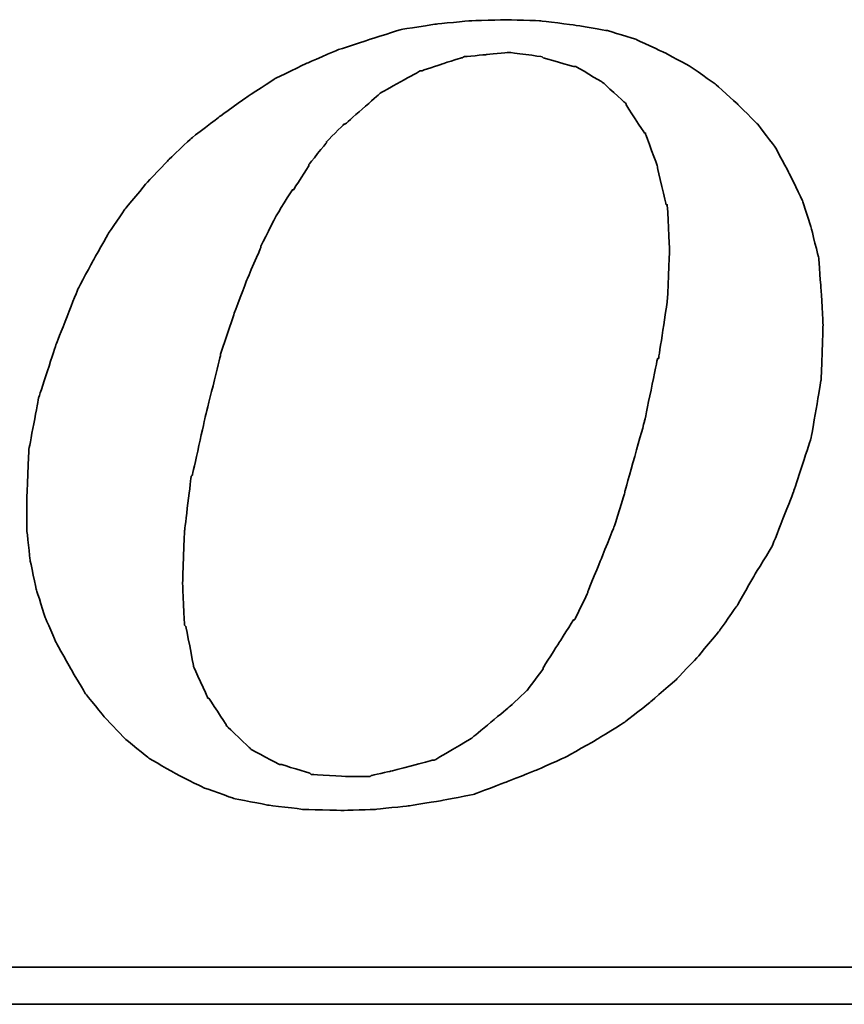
# Model space of a CAD drawing. Header units: millimetres. Extents: x 437 to 870, y -227 to -75.
# Tile 44 of 50: x 789.17 to 796.46, y -183.9 to -175.2. Entities that reach past the tile are written whole.
import ezdxf

# ---------------------------------------------------------------- set-up
doc = ezdxf.new("R2010")
doc.units = ezdxf.units.MM
doc.layers.add('DIM', color=4, linetype='CONTINUOUS')
doc.layers.add('layer 1', color=7, linetype='CONTINUOUS')

# ---------------------------------------------------------------- blocks, each defined once
blk = doc.blocks.new('TBI MOTION logo(完整正式版)')
at = {"layer": 'layer 1', "color": 22, "lineweight": 35}
for points, knots in [([(35.79625, -6.98375), (35.79625, -6.98375), (36.23125, -7.43875), (36.23125, -7.43875), (36.23125, -7.43875), (36.23125, -7.43875), (36.75625, -7.87125), (36.75625, -7.87125), (36.75625, -7.87125), (36.75625, -7.87125), (37.33125, -8.20375), (37.33125, -8.20375), (37.33125, -8.20375), (37.33125, -8.20375), (37.95625, -8.51875), (37.95625, -8.51875), (37.95625, -8.51875), (37.95625, -8.51875), (38.62625, -8.75875), (38.62625, -8.75875), (38.62625, -8.75875), (38.62625, -8.75875), (39.37125, -8.90375), (39.37125, -8.90375), (39.37125, -8.90375), (39.37125, -8.90375), (40.14125, -8.99875), (40.14125, -8.99875), (40.14125, -8.99875), (40.14125, -8.99875), (41.02625, -9.02375), (41.02625, -9.02375), (41.02625, -9.02375), (41.02625, -9.02375), (41.74625, -8.99875), (41.74625, -8.99875), (41.74625, -8.99875), (41.74625, -8.99875), (42.46625, -8.92375), (42.46625, -8.92375), (42.46625, -8.92375), (42.46625, -8.92375), (43.21125, -8.80625), (43.21125, -8.80625), (43.21125, -8.80625), (43.21125, -8.80625), (43.93125, -8.66375), (43.93125, -8.66375), (43.93125, -8.66375), (43.93125, -8.66375), (44.62625, -8.39875), (44.62625, -8.39875), (44.62625, -8.39875), (44.62625, -8.39875), (45.29625, -8.13375), (45.29625, -8.13375), (45.29625, -8.13375), (45.29625, -8.13375), (45.94625, -7.84375), (45.94625, -7.84375), (45.94625, -7.84375), (45.94625, -7.84375), (46.61625, -7.46375), (46.61625, -7.46375), (46.61625, -7.46375), (46.61625, -7.46375), (47.24125, -7.07875), (47.24125, -7.07875), (47.24125, -7.07875), (47.24125, -7.07875), (47.81625, -6.62375), (47.81625, -6.62375), (47.81625, -6.62375), (47.81625, -6.62375), (48.36875, -6.14375), (48.36875, -6.14375), (48.36875, -6.14375), (48.36875, -6.14375), (48.84625, -5.64125), (48.84625, -5.64125), (48.84625, -5.64125), (48.84625, -5.64125), (49.32625, -5.06375), (49.32625, -5.06375), (49.32625, -5.06375), (49.32625, -5.06375), (49.71125, -4.51374), (49.71125, -4.51374), (49.71125, -4.51374), (49.71125, -4.51374), (50.09625, -3.83874), (50.09625, -3.83874), (50.09625, -3.83874), (50.09625, -3.83874), (50.48125, -3.21374), (50.48125, -3.21374), (50.48125, -3.21374), (50.48125, -3.21374), (50.96125, -1.99125), (50.96125, -1.99125), (50.96125, -1.99125), (50.96125, -1.99125), (51.34375, -0.81875), (51.34375, -0.81875), (51.34375, -0.81875), (51.34375, -0.81875), (51.56125, 0.45624), (51.56125, 0.45624), (51.56125, 0.45624), (51.56125, 0.45624), (51.60625, 1.67624), (51.60625, 1.67624), (51.60625, 1.67624), (51.60625, 1.67624), (51.56125, 2.44625), (51.56125, 2.44625), (51.56125, 2.44625), (51.56125, 2.44625), (51.51125, 3.14125), (51.51125, 3.14125), (51.51125, 3.14125), (51.51125, 3.14125), (51.34375, 3.81125), (51.34375, 3.81125), (51.34375, 3.81125), (51.34375, 3.81125), (51.15125, 4.41125), (51.15125, 4.41125), (51.15125, 4.41125), (51.15125, 4.41125), (50.86125, 5.01125), (50.86125, 5.01125), (50.86125, 5.01125), (50.86125, 5.01125), (50.55125, 5.58875), (50.55125, 5.58875), (50.55125, 5.58875), (50.55125, 5.58875), (50.16625, 6.09125), (50.16625, 6.09125), (50.16625, 6.09125), (50.16625, 6.09125), (49.71125, 6.54875), (49.71125, 6.54875), (49.71125, 6.54875), (49.71125, 6.54875), (49.23125, 6.98125), (49.23125, 6.98125), (49.23125, 6.98125), (49.23125, 6.98125), (48.67875, 7.36625), (48.67875, 7.36625), (48.67875, 7.36625), (48.67875, 7.36625), (48.10375, 7.67625), (48.10375, 7.67625), (48.10375, 7.67625), (48.10375, 7.67625), (47.48125, 7.96375), (47.48125, 7.96375), (47.48125, 7.96375), (47.48125, 7.96375), (46.85625, 8.15625), (46.85625, 8.15625), (46.85625, 8.15625), (46.85625, 8.15625), (46.13625, 8.27624), (46.13625, 8.27624), (46.13625, 8.27624), (46.13625, 8.27624), (45.39125, 8.37125), (45.39125, 8.37125), (45.39125, 8.37125), (45.39125, 8.37125), (44.62625, 8.39624), (44.62625, 8.39624), (44.62625, 8.39624), (44.62625, 8.39624), (43.83625, 8.37125), (43.83625, 8.37125), (43.83625, 8.37125), (43.83625, 8.37125), (43.09125, 8.30125), (43.09125, 8.30125), (43.09125, 8.30125), (43.09125, 8.30125), (42.32125, 8.18125), (42.32125, 8.18125), (42.32125, 8.18125), (42.32125, 8.18125), (41.62875, 7.96375), (41.62875, 7.96375), (41.62875, 7.96375), (41.62875, 7.96375), (40.90625, 7.72625), (40.90625, 7.72625), (40.90625, 7.72625), (40.90625, 7.72625), (40.23624, 7.43625), (40.23624, 7.43625), (40.23624, 7.43625), (40.23624, 7.43625), (39.54124, 7.10125), (39.54124, 7.10125), (39.54124, 7.10125), (39.54124, 7.10125), (38.91625, 6.69125), (38.91625, 6.69125), (38.91625, 6.69125), (38.91625, 6.69125), (38.31625, 6.26125), (38.31625, 6.26125), (38.31625, 6.26125), (38.31625, 6.26125), (37.69125, 5.78125), (37.69125, 5.78125), (37.69125, 5.78125), (37.69125, 5.78125), (37.18625, 5.30125), (37.18625, 5.30125), (37.18625, 5.30125), (37.18625, 5.30125), (36.70625, 4.79624), (36.70625, 4.79624), (36.70625, 4.79624), (36.70625, 4.79624), (36.23125, 4.22125), (36.23125, 4.22125), (36.23125, 4.22125), (36.23125, 4.22125), (35.87124, 3.69375), (35.87124, 3.69375), (35.87124, 3.69375), (35.87124, 3.69375), (35.53125, 3.09125), (35.53125, 3.09125), (35.53125, 3.09125), (35.53125, 3.09125), (35.19875, 2.47125), (35.19875, 2.47125), (35.19875, 2.47125), (35.19875, 2.47125), (34.71625, 1.24625), (34.71625, 1.24625), (34.71625, 1.24625), (34.71625, 1.24625), (34.33125, 0.06874), (34.33125, 0.06874), (34.33125, 0.06874), (34.33125, 0.06874), (34.11625, -1.07875), (34.11625, -1.07875), (34.11625, -1.07875), (34.11625, -1.07875), (34.07125, -2.15875), (34.07125, -2.15875), (34.07125, -2.15875), (34.07125, -2.15875), (34.07125, -2.85375), (34.07125, -2.85375), (34.07125, -2.85375), (34.07125, -2.85375), (34.14125, -3.50375), (34.14125, -3.50375), (34.14125, -3.50375), (34.14125, -3.50375), (34.28625, -4.17375), (34.28625, -4.17375), (34.28625, -4.17375), (34.28625, -4.17375), (34.47625, -4.77624), (34.47625, -4.77624), (34.47625, -4.77624), (34.47625, -4.77624), (34.71625, -5.32625), (34.71625, -5.32625), (34.71625, -5.32625), (34.71625, -5.32625), (35.05375, -5.92875), (35.05375, -5.92875), (35.05375, -5.92875), (35.05375, -5.92875), (35.36375, -6.45375), (35.36375, -6.45375), (35.36375, -6.45375), (35.36375, -6.45375), (35.79625, -6.98375), (35.79625, -6.98375)], [0, 0, 0, 0, 0.01388889, 0.01388889, 0.01388889, 0.0138889, 0.02777778, 0.02777778, 0.02777778, 0.02777779, 0.04166667, 0.04166667, 0.04166667, 0.04166668, 0.05555556, 0.05555556, 0.05555556, 0.05555557, 0.06944444, 0.06944444, 0.06944444, 0.06944445, 0.08333333, 0.08333333, 0.08333333, 0.08333334, 0.09722222, 0.09722222, 0.09722222, 0.09722223, 0.11111111, 0.11111111, 0.11111111, 0.11111112, 0.125, 0.125, 0.125, 0.12500001, 0.13888889, 0.13888889, 0.13888889, 0.1388889, 0.15277778, 0.15277778, 0.15277778, 0.15277779, 0.16666667, 0.16666667, 0.16666667, 0.16666668, 0.18055556, 0.18055556, 0.18055556, 0.18055557, 0.19444444, 0.19444444, 0.19444444, 0.19444445, 0.20833333, 0.20833333, 0.20833333, 0.20833334, 0.22222222, 0.22222222, 0.22222222, 0.22222223, 0.23611111, 0.23611111, 0.23611111, 0.23611112, 0.25, 0.25, 0.25, 0.25000001, 0.26388889, 0.26388889, 0.26388889, 0.2638889, 0.27777778, 0.27777778, 0.27777778, 0.27777779, 0.29166667, 0.29166667, 0.29166667, 0.29166668, 0.30555556, 0.30555556, 0.30555556, 0.30555557, 0.31944444, 0.31944444, 0.31944444, 0.31944445, 0.33333333, 0.33333333, 0.33333333, 0.33333334, 0.34722222, 0.34722222, 0.34722222, 0.34722223, 0.36111111, 0.36111111, 0.36111111, 0.36111112, 0.375, 0.375, 0.375, 0.37500001, 0.38888889, 0.38888889, 0.38888889, 0.3888889, 0.40277778, 0.40277778, 0.40277778, 0.40277779, 0.41666667, 0.41666667, 0.41666667, 0.41666668, 0.43055556, 0.43055556, 0.43055556, 0.43055557, 0.44444444, 0.44444444, 0.44444444, 0.44444445, 0.45833333, 0.45833333, 0.45833333, 0.45833334, 0.47222222, 0.47222222, 0.47222222, 0.47222223, 0.48611111, 0.48611111, 0.48611111, 0.48611112, 0.5, 0.5, 0.5, 0.50000001, 0.51388889, 0.51388889, 0.51388889, 0.5138889, 0.52777778, 0.52777778, 0.52777778, 0.52777779, 0.54166667, 0.54166667, 0.54166667, 0.54166668, 0.55555556, 0.55555556, 0.55555556, 0.55555557, 0.56944444, 0.56944444, 0.56944444, 0.56944445, 0.58333333, 0.58333333, 0.58333333, 0.58333334, 0.59722222, 0.59722222, 0.59722222, 0.59722223, 0.61111111, 0.61111111, 0.61111111, 0.61111112, 0.625, 0.625, 0.625, 0.62500001, 0.63888889, 0.63888889, 0.63888889, 0.6388889, 0.65277778, 0.65277778, 0.65277778, 0.65277779, 0.66666667, 0.66666667, 0.66666667, 0.66666668, 0.68055556, 0.68055556, 0.68055556, 0.68055557, 0.69444444, 0.69444444, 0.69444444, 0.69444445, 0.70833333, 0.70833333, 0.70833333, 0.70833334, 0.72222222, 0.72222222, 0.72222222, 0.72222223, 0.73611111, 0.73611111, 0.73611111, 0.73611112, 0.75, 0.75, 0.75, 0.75000001, 0.76388889, 0.76388889, 0.76388889, 0.7638889, 0.77777778, 0.77777778, 0.77777778, 0.77777779, 0.79166667, 0.79166667, 0.79166667, 0.79166668, 0.80555556, 0.80555556, 0.80555556, 0.80555557, 0.81944444, 0.81944444, 0.81944444, 0.81944445, 0.83333333, 0.83333333, 0.83333333, 0.83333334, 0.84722222, 0.84722222, 0.84722222, 0.84722223, 0.86111111, 0.86111111, 0.86111111, 0.86111112, 0.875, 0.875, 0.875, 0.87500001, 0.88888889, 0.88888889, 0.88888889, 0.8888889, 0.90277778, 0.90277778, 0.90277778, 0.90277779, 0.91666667, 0.91666667, 0.91666667, 0.91666668, 0.93055556, 0.93055556, 0.93055556, 0.93055557, 0.94444444, 0.94444444, 0.94444444, 0.94444445, 0.95833333, 0.95833333, 0.95833333, 0.95833334, 0.97222222, 0.97222222, 0.97222222, 0.97222223, 0.98611111, 0.98611111, 0.98611111, 0.98611112, 1, 1, 1, 1]), ([(38.33875, 1.03124), (38.33875, 1.03124), (38.62625, 1.89625), (38.62625, 1.89625), (38.62625, 1.89625), (38.62625, 1.89625), (38.91625, 2.66375), (38.91625, 2.66375), (38.91625, 2.66375), (38.91625, 2.66375), (39.22625, 3.38125), (39.22625, 3.38125), (39.22625, 3.38125), (39.22625, 3.38125), (39.22625, 3.40624), (39.22625, 3.40624), (39.22625, 3.40624), (39.22625, 3.40624), (39.56124, 4.07624), (39.56124, 4.07624), (39.56124, 4.07624), (39.56124, 4.07624), (39.92125, 4.65125), (39.92125, 4.65125), (39.92125, 4.65125), (39.92125, 4.65125), (39.94625, 4.65125), (39.94625, 4.65125), (39.94625, 4.65125), (39.94625, 4.65125), (40.28125, 5.17875), (40.28125, 5.17875), (40.28125, 5.17875), (40.28125, 5.17875), (40.28125, 5.20375), (40.28125, 5.20375), (40.28125, 5.20375), (40.28125, 5.20375), (40.66875, 5.68625), (40.66875, 5.68625), (40.66875, 5.68625), (40.66875, 5.68625), (40.66875, 5.70625), (40.66875, 5.70625), (40.66875, 5.70625), (40.66875, 5.70625), (41.05124, 6.09125), (41.05124, 6.09125), (41.05124, 6.09125), (41.05124, 6.09125), (41.07625, 6.09125), (41.07625, 6.09125), (41.07625, 6.09125), (41.07625, 6.09125), (41.84125, 6.76625), (41.84125, 6.76625), (41.84125, 6.76625), (41.84125, 6.76625), (41.86625, 6.78625), (41.86625, 6.78625), (41.86625, 6.78625), (41.86625, 6.78625), (42.73125, 7.26624), (42.73125, 7.26624), (42.73125, 7.26624), (42.73125, 7.26624), (42.75625, 7.26624), (42.75625, 7.26624), (42.75625, 7.26624), (42.75625, 7.26624), (43.18625, 7.41125), (43.18625, 7.41125), (43.18625, 7.41125), (43.18625, 7.41125), (43.64125, 7.55625), (43.64125, 7.55625), (43.64125, 7.55625), (43.64125, 7.55625), (43.66625, 7.55625), (43.66625, 7.55625), (43.66625, 7.55625), (43.66625, 7.55625), (43.69125, 7.58124), (43.69125, 7.58124), (43.69125, 7.58124), (43.69125, 7.58124), (44.19125, 7.62625), (44.19125, 7.62625), (44.19125, 7.62625), (44.19125, 7.62625), (44.67125, 7.67625), (44.67125, 7.67625), (44.67125, 7.67625), (44.67125, 7.67625), (44.69625, 7.67625), (44.69625, 7.67625), (44.69625, 7.67625), (44.69625, 7.67625), (45.41875, 7.58124), (45.41875, 7.58124), (45.41875, 7.58124), (45.41875, 7.58124), (45.44125, 7.55625), (45.44125, 7.55625), (45.44125, 7.55625), (45.44125, 7.55625), (46.11125, 7.36625), (46.11125, 7.36625), (46.11125, 7.36625), (46.11125, 7.36625), (46.13625, 7.36625), (46.13625, 7.36625), (46.13625, 7.36625), (46.13625, 7.36625), (46.15875, 7.36625), (46.15875, 7.36625), (46.15875, 7.36625), (46.15875, 7.36625), (46.73625, 7.02624), (46.73625, 7.02624), (46.73625, 7.02624), (46.73625, 7.02624), (46.76125, 7.00624), (46.76125, 7.00624), (46.76125, 7.00624), (46.76125, 7.00624), (47.24125, 6.57124), (47.24125, 6.57124), (47.24125, 6.57124), (47.24125, 6.57124), (47.26625, 6.54875), (47.26625, 6.54875), (47.26625, 6.54875), (47.26625, 6.54875), (47.26625, 6.52375), (47.26625, 6.52375), (47.26625, 6.52375), (47.26625, 6.52375), (47.67375, 5.89875), (47.67375, 5.89875), (47.67375, 5.89875), (47.67375, 5.89875), (47.69625, 5.89875), (47.69625, 5.89875), (47.69625, 5.89875), (47.69625, 5.89875), (47.69625, 5.87625), (47.69625, 5.87625), (47.69625, 5.87625), (47.69625, 5.87625), (47.96125, 5.15625), (47.96125, 5.15625), (47.96125, 5.15625), (47.96125, 5.15625), (47.96125, 5.13125), (47.96125, 5.13125), (47.96125, 5.13125), (47.96125, 5.13125), (48.15125, 4.31875), (48.15125, 4.31875), (48.15125, 4.31875), (48.15125, 4.31875), (48.17625, 4.31875), (48.17625, 4.31875), (48.17625, 4.31875), (48.17625, 4.31875), (48.17625, 4.29125), (48.17625, 4.29125), (48.17625, 4.29125), (48.17625, 4.29125), (48.22625, 3.33125), (48.22625, 3.33125), (48.22625, 3.33125), (48.22625, 3.33125), (48.22625, 3.30875), (48.22625, 3.30875), (48.22625, 3.30875), (48.22625, 3.30875), (48.17625, 2.20624), (48.17625, 2.20624), (48.17625, 2.20624), (48.17625, 2.20624), (48.17625, 2.18124), (48.17625, 2.18124), (48.17625, 2.18124), (48.17625, 2.18124), (47.98375, 0.93624), (47.98375, 0.93624), (47.98375, 0.93624), (47.98375, 0.93624), (47.96125, 0.93624), (47.96125, 0.93624), (47.96125, 0.93624), (47.96125, 0.93624), (47.67375, -0.45874), (47.67375, -0.45874), (47.67375, -0.45874), (47.67375, -0.45874), (47.24125, -1.99125), (47.24125, -1.99125), (47.24125, -1.99125), (47.24125, -1.99125), (47.24125, -2.01874), (47.24125, -2.01874), (47.24125, -2.01874), (47.24125, -2.01874), (47.00125, -2.78375), (47.00125, -2.78375), (47.00125, -2.78375), (47.00125, -2.78375), (46.71125, -3.50375), (46.71125, -3.50375), (46.71125, -3.50375), (46.71125, -3.50375), (46.42625, -4.19875), (46.42625, -4.19875), (46.42625, -4.19875), (46.42625, -4.19875), (46.42625, -4.22375), (46.42625, -4.22375), (46.42625, -4.22375), (46.42625, -4.22375), (46.13625, -4.82374), (46.13625, -4.82374), (46.13625, -4.82374), (46.13625, -4.82374), (46.11125, -4.82374), (46.11125, -4.82374), (46.11125, -4.82374), (46.11125, -4.82374), (45.77625, -5.35125), (45.77625, -5.35125), (45.77625, -5.35125), (45.77625, -5.35125), (45.44125, -5.87875), (45.44125, -5.87875), (45.44125, -5.87875), (45.44125, -5.87875), (45.44125, -5.90375), (45.44125, -5.90375), (45.44125, -5.90375), (45.44125, -5.90375), (45.10625, -6.35875), (45.10625, -6.35875), (45.10625, -6.35875), (45.10625, -6.35875), (45.08125, -6.38375), (45.08125, -6.38375), (45.08125, -6.38375), (45.08125, -6.38375), (44.69625, -6.74375), (44.69625, -6.74375), (44.69625, -6.74375), (44.69625, -6.74375), (43.88375, -7.41625), (43.88375, -7.41625), (43.88375, -7.41625), (43.88375, -7.41625), (43.85625, -7.43875), (43.85625, -7.43875), (43.85625, -7.43875), (43.85625, -7.43875), (43.04125, -7.91875), (43.04125, -7.91875), (43.04125, -7.91875), (43.04125, -7.91875), (43.01625, -7.91875), (43.01625, -7.91875), (43.01625, -7.91875), (43.01625, -7.91875), (42.99625, -7.91875), (42.99625, -7.91875), (42.99625, -7.91875), (42.99625, -7.91875), (42.08125, -8.15875), (42.08125, -8.15875), (42.08125, -8.15875), (42.08125, -8.15875), (41.65125, -8.25625), (41.65125, -8.25625), (41.65125, -8.25625), (41.65125, -8.25625), (41.62875, -8.27875), (41.62875, -8.27875), (41.62875, -8.27875), (41.62875, -8.27875), (41.60125, -8.27875), (41.60125, -8.27875), (41.60125, -8.27875), (41.60125, -8.27875), (41.12125, -8.27875), (41.12125, -8.27875), (41.12125, -8.27875), (41.12125, -8.27875), (40.35624, -8.23125), (40.35624, -8.23125), (40.35624, -8.23125), (40.35624, -8.23125), (40.33125, -8.23125), (40.33125, -8.23125), (40.33125, -8.23125), (40.33125, -8.23125), (40.30625, -8.20375), (40.30625, -8.20375), (40.30625, -8.20375), (40.30625, -8.20375), (39.68375, -8.01375), (39.68375, -8.01375), (39.68375, -8.01375), (39.68375, -8.01375), (39.66124, -8.01375), (39.66124, -8.01375), (39.66124, -8.01375), (39.66124, -8.01375), (39.63625, -8.01375), (39.63625, -8.01375), (39.63625, -8.01375), (39.63625, -8.01375), (39.01125, -7.67875), (39.01125, -7.67875), (39.01125, -7.67875), (39.01125, -7.67875), (38.98875, -7.65375), (38.98875, -7.65375), (38.98875, -7.65375), (38.98875, -7.65375), (38.48625, -7.17375), (38.48625, -7.17375), (38.48625, -7.17375), (38.48625, -7.17375), (38.45875, -7.14875), (38.45875, -7.14875), (38.45875, -7.14875), (38.45875, -7.14875), (38.45875, -7.12875), (38.45875, -7.12875), (38.45875, -7.12875), (38.45875, -7.12875), (38.07625, -6.54875), (38.07625, -6.54875), (38.07625, -6.54875), (38.07625, -6.54875), (38.05125, -6.54875), (38.05125, -6.54875), (38.05125, -6.54875), (38.05125, -6.54875), (38.05125, -6.52875), (38.05125, -6.52875), (38.05125, -6.52875), (38.05125, -6.52875), (37.74125, -5.85375), (37.74125, -5.85375), (37.74125, -5.85375), (37.74125, -5.85375), (37.74125, -5.82875), (37.74125, -5.82875), (37.74125, -5.82875), (37.74125, -5.82875), (37.57375, -4.96875), (37.57375, -4.96875), (37.57375, -4.96875), (37.57375, -4.96875), (37.54625, -4.94375), (37.54625, -4.94375), (37.54625, -4.94375), (37.54625, -4.94375), (37.50125, -4.03375), (37.50125, -4.03375), (37.50125, -4.03375), (37.50125, -4.03375), (37.50125, -4.00875), (37.50125, -4.00875), (37.50125, -4.00875), (37.50125, -4.00875), (37.54625, -2.85375), (37.54625, -2.85375), (37.54625, -2.85375), (37.54625, -2.85375), (37.69125, -1.65875), (37.69125, -1.65875), (37.69125, -1.65875), (37.69125, -1.65875), (37.71624, -1.63375), (37.71624, -1.63375), (37.71624, -1.63375), (37.71624, -1.63375), (38.00375, -0.33875), (38.00375, -0.33875), (38.00375, -0.33875), (38.00375, -0.33875), (38.33875, 1.00624), (38.33875, 1.00624), (38.33875, 1.00624), (38.33875, 1.00624), (38.33875, 1.03124), (38.33875, 1.03124)], [0, 0, 0, 0, 0.01010101, 0.01010101, 0.01010101, 0.01010102, 0.02020202, 0.02020202, 0.02020202, 0.02020203, 0.03030303, 0.03030303, 0.03030303, 0.03030304, 0.04040404, 0.04040404, 0.04040404, 0.04040405, 0.05050505, 0.05050505, 0.05050505, 0.05050506, 0.06060606, 0.06060606, 0.06060606, 0.06060607, 0.07070707, 0.07070707, 0.07070707, 0.07070708, 0.08080808, 0.08080808, 0.08080808, 0.08080809, 0.09090909, 0.09090909, 0.09090909, 0.0909091, 0.1010101, 0.1010101, 0.1010101, 0.10101011, 0.11111111, 0.11111111, 0.11111111, 0.11111112, 0.12121212, 0.12121212, 0.12121212, 0.12121213, 0.13131313, 0.13131313, 0.13131313, 0.13131314, 0.14141414, 0.14141414, 0.14141414, 0.14141415, 0.15151515, 0.15151515, 0.15151515, 0.15151516, 0.16161616, 0.16161616, 0.16161616, 0.16161617, 0.17171717, 0.17171717, 0.17171717, 0.17171718, 0.18181818, 0.18181818, 0.18181818, 0.18181819, 0.19191919, 0.19191919, 0.19191919, 0.1919192, 0.2020202, 0.2020202, 0.2020202, 0.20202021, 0.21212121, 0.21212121, 0.21212121, 0.21212122, 0.22222222, 0.22222222, 0.22222222, 0.22222223, 0.23232323, 0.23232323, 0.23232323, 0.23232324, 0.24242424, 0.24242424, 0.24242424, 0.24242425, 0.25252525, 0.25252525, 0.25252525, 0.25252526, 0.26262626, 0.26262626, 0.26262626, 0.26262627, 0.27272727, 0.27272727, 0.27272727, 0.27272728, 0.28282828, 0.28282828, 0.28282828, 0.28282829, 0.29292929, 0.29292929, 0.29292929, 0.2929293, 0.3030303, 0.3030303, 0.3030303, 0.30303031, 0.31313131, 0.31313131, 0.31313131, 0.31313132, 0.32323232, 0.32323232, 0.32323232, 0.32323233, 0.33333333, 0.33333333, 0.33333333, 0.33333334, 0.34343434, 0.34343434, 0.34343434, 0.34343435, 0.35353535, 0.35353535, 0.35353535, 0.35353536, 0.36363636, 0.36363636, 0.36363636, 0.36363637, 0.37373737, 0.37373737, 0.37373737, 0.37373738, 0.38383838, 0.38383838, 0.38383838, 0.38383839, 0.39393939, 0.39393939, 0.39393939, 0.3939394, 0.4040404, 0.4040404, 0.4040404, 0.40404041, 0.41414141, 0.41414141, 0.41414141, 0.41414142, 0.42424242, 0.42424242, 0.42424242, 0.42424243, 0.43434343, 0.43434343, 0.43434343, 0.43434344, 0.44444444, 0.44444444, 0.44444444, 0.44444445, 0.45454545, 0.45454545, 0.45454545, 0.45454546, 0.46464646, 0.46464646, 0.46464646, 0.46464647, 0.47474747, 0.47474747, 0.47474747, 0.47474748, 0.48484848, 0.48484848, 0.48484848, 0.48484849, 0.49494949, 0.49494949, 0.49494949, 0.4949495, 0.50505051, 0.50505051, 0.50505051, 0.50505052, 0.51515152, 0.51515152, 0.51515152, 0.51515153, 0.52525253, 0.52525253, 0.52525253, 0.52525254, 0.53535354, 0.53535354, 0.53535354, 0.53535355, 0.54545455, 0.54545455, 0.54545455, 0.54545456, 0.55555556, 0.55555556, 0.55555556, 0.55555557, 0.56565657, 0.56565657, 0.56565657, 0.56565658, 0.57575758, 0.57575758, 0.57575758, 0.57575759, 0.58585859, 0.58585859, 0.58585859, 0.5858586, 0.5959596, 0.5959596, 0.5959596, 0.59595961, 0.60606061, 0.60606061, 0.60606061, 0.60606062, 0.61616162, 0.61616162, 0.61616162, 0.61616163, 0.62626263, 0.62626263, 0.62626263, 0.62626264, 0.63636364, 0.63636364, 0.63636364, 0.63636365, 0.64646465, 0.64646465, 0.64646465, 0.64646466, 0.65656566, 0.65656566, 0.65656566, 0.65656567, 0.66666667, 0.66666667, 0.66666667, 0.66666668, 0.67676768, 0.67676768, 0.67676768, 0.67676769, 0.68686869, 0.68686869, 0.68686869, 0.6868687, 0.6969697, 0.6969697, 0.6969697, 0.69696971, 0.70707071, 0.70707071, 0.70707071, 0.70707072, 0.71717172, 0.71717172, 0.71717172, 0.71717173, 0.72727273, 0.72727273, 0.72727273, 0.72727274, 0.73737374, 0.73737374, 0.73737374, 0.73737375, 0.74747475, 0.74747475, 0.74747475, 0.74747476, 0.75757576, 0.75757576, 0.75757576, 0.75757577, 0.76767677, 0.76767677, 0.76767677, 0.76767678, 0.77777778, 0.77777778, 0.77777778, 0.77777779, 0.78787879, 0.78787879, 0.78787879, 0.7878788, 0.7979798, 0.7979798, 0.7979798, 0.79797981, 0.80808081, 0.80808081, 0.80808081, 0.80808082, 0.81818182, 0.81818182, 0.81818182, 0.81818183, 0.82828283, 0.82828283, 0.82828283, 0.82828284, 0.83838384, 0.83838384, 0.83838384, 0.83838385, 0.84848485, 0.84848485, 0.84848485, 0.84848486, 0.85858586, 0.85858586, 0.85858586, 0.85858587, 0.86868687, 0.86868687, 0.86868687, 0.86868688, 0.87878788, 0.87878788, 0.87878788, 0.87878789, 0.88888889, 0.88888889, 0.88888889, 0.8888889, 0.8989899, 0.8989899, 0.8989899, 0.89898991, 0.90909091, 0.90909091, 0.90909091, 0.90909092, 0.91919192, 0.91919192, 0.91919192, 0.91919193, 0.92929293, 0.92929293, 0.92929293, 0.92929294, 0.93939394, 0.93939394, 0.93939394, 0.93939395, 0.94949495, 0.94949495, 0.94949495, 0.94949496, 0.95959596, 0.95959596, 0.95959596, 0.95959597, 0.96969697, 0.96969697, 0.96969697, 0.96969698, 0.97979798, 0.97979798, 0.97979798, 0.97979799, 0.98989899, 0.98989899, 0.98989899, 0.989899, 1, 1, 1, 1]), ([(75.90875, -9.47875), (75.90875, -9.47875), (75.90875, -12.28625), (75.90875, -12.28625), (75.90875, -12.28625), (75.90875, -12.28625), (75.90875, -12.47875), (75.90875, -12.47875), (75.90875, -12.47875), (75.90875, -12.47875), (75.71625, -12.47875), (75.71625, -12.47875), (75.71625, -12.47875), (75.71625, -12.47875), (-88.32875, -12.47875), (-88.32875, -12.47875), (-88.32875, -12.47875), (-88.32875, -12.47875), (-88.32875, -13.29375), (-88.32875, -13.29375), (-88.32875, -13.29375), (-88.32875, -13.29375), (82.89125, -13.29375), (82.89125, -13.29375), (82.89125, -13.29375), (82.89125, -13.29375), (75.90875, -9.47875), (75.90875, -9.47875)], [0, 0, 0, 0, 0.14285714, 0.14285714, 0.14285714, 0.14285715, 0.28571429, 0.28571429, 0.28571429, 0.2857143, 0.42857143, 0.42857143, 0.42857143, 0.42857144, 0.57142857, 0.57142857, 0.57142857, 0.57142858, 0.71428571, 0.71428571, 0.71428571, 0.71428572, 0.85714286, 0.85714286, 0.85714286, 0.85714287, 1, 1, 1, 1])]:
    blk.add_open_spline(points, degree=3, knots=knots, dxfattribs=at)

msp = doc.modelspace()

# ---------------------------------------------------------------- block references
at = {"layer": 'DIM', "color": 7, "xscale": 0.4013856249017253, "yscale": 0.4013856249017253, "zscale": 0.4013856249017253}
msp.add_blockref('TBI MOTION logo(完整正式版)', (775.5621, -178.568), dxfattribs=at)

doc.saveas('drawing.dxf')
